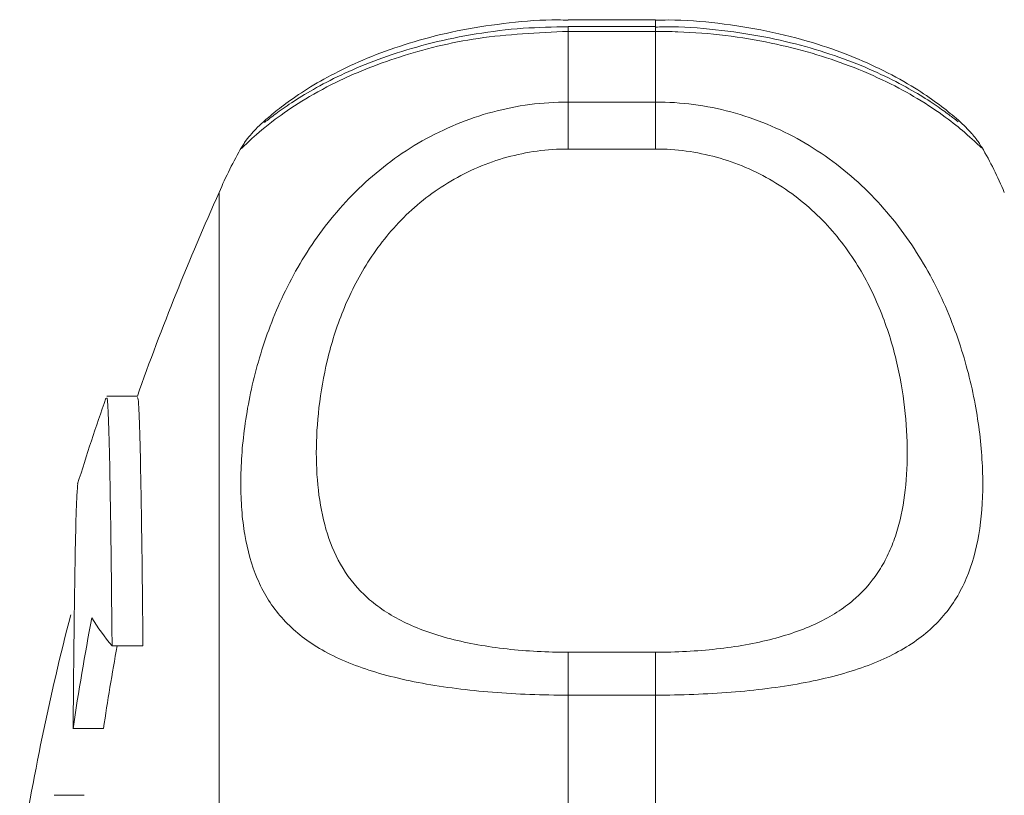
# Model space of a CAD drawing. Header units: millimetres. Extents: x 62 to 845, y 148 to 834.
# Tile 6 of 27: x 63 to 97, y 242 to 269. Entities that reach past the tile are written whole.
import ezdxf

# ---------------------------------------------------------------- set-up
doc = ezdxf.new("R2010")
doc.units = ezdxf.units.MM

msp = doc.modelspace()

# ---------------------------------------------------------------- linework, layer by layer
at = {"color": 7, "linetype": 'Continuous', "lineweight": 15}
for p, q in [((85.318, 268.737), (82.318, 268.737)), ((85.318, 268.504), (82.318, 268.504)), ((82.318, 268.34), (82.318, 265.908)), ((85.318, 268.34), (82.318, 268.34)), ((85.318, 265.908), (85.318, 268.34)), ((82.318, 265.908), (82.318, 264.292)), ((82.318, 265.908), (85.318, 265.908)), ((85.318, 265.908), (85.318, 264.292)), ((71.114, 264.359), (71.118, 264.366)), ((85.318, 264.292), (82.318, 264.292)), ((70.318, 188.801), (70.318, 262.801)), ((67.509, 255.794), (66.449, 255.794)), ((66.634, 247.196), (67.696, 247.196)), ((82.318, 246.978), (82.318, 245.503)), ((82.318, 246.978), (85.318, 246.978)), ((85.318, 246.978), (85.318, 245.503)), ((64.685, 246.158), (64.694, 246.158)), ((82.318, 245.503), (82.318, 239.733)), ((85.318, 245.503), (82.318, 245.503)), ((85.318, 239.733), (85.318, 245.503)), ((65.294, 244.35), (66.34, 244.35)), ((64.639, 242.056), (65.677, 242.056))]:
    msp.add_line(p, q, dxfattribs=at)
at = {"color": 8, "linetype": 'Continuous', "lineweight": 15}
for p, q in [((85.318, 268.737), (85.318, 268.504)), ((82.318, 268.504), (82.318, 268.34)), ((85.318, 268.504), (85.318, 268.34))]:
    msp.add_line(p, q, dxfattribs=at)
at = {"color": 7, "linetype": 'Continuous', "lineweight": 15}
for centre, radius, start, end in [((82.318, 257.801), 13, 149.6534, 157.3801), ((85.318, 257.801), 13, 22.6199, 30.2612), ((152.361, 225.801), 90, 155.72535, 160.53983), ((152.361, 225.801), 91, 160.80617, 162.75899), ((152.361, 225.801), 90, 165.54384, 171.05098), ((144.658, 232.889), 80.187, 169.01947, 171.78318), ((72.957, 252.471), 8.235, 211.5467, 219.8369), ((144.724, 232.894), 79.217, 169.59832, 171.68504)]:
    msp.add_arc(centre, radius, start, end, dxfattribs=at)
for points, knots in [([(82.319, 268.725), (82.203, 268.728), (81.525, 268.751), (80.288, 268.645), (78.67, 268.413), (77.18, 268.05), (75.829, 267.6), (74.649, 267.092), (73.637, 266.55), (72.835, 266.032), (72.209, 265.552), (71.859, 265.249), (71.607, 265.014), (71.422, 264.809), (71.244, 264.605), (71.136, 264.422), (71.107, 264.373)], [0, 0, 0, 0, 0.018036, 0.105541, 0.192389, 0.280679, 0.367212, 0.457701, 0.550776, 0.648707, 0.742202, 0.844362, 0.914205, 0.960402, 0.989403, 1, 1, 1, 1]), ([(96.543, 264.351), (96.508, 264.41), (96.434, 264.532), (96.341, 264.652), (96.266, 264.745), (96.202, 264.819), (96.018, 265.023), (95.663, 265.362), (95.047, 265.853), (94.253, 266.398), (93.247, 266.966), (92.051, 267.504), (90.712, 267.976), (89.186, 268.37), (87.504, 268.631), (86.191, 268.748), (85.468, 268.726), (85.318, 268.722)], [0, 0, 0, 0, 0.0114707, 0.0236504, 0.0361659, 0.0558594, 0.0979206, 0.2260072, 0.3321081, 0.4284377, 0.5328543, 0.6221192, 0.7068636, 0.7988903, 0.8895565, 0.977021, 1, 1, 1, 1]), ([(82.318, 268.498), (81.801, 268.489), (80.724, 268.469), (79.137, 268.268), (77.616, 267.956), (76.23, 267.549), (75.007, 267.079), (73.969, 266.584), (73.106, 266.086), (72.479, 265.666), (72.096, 265.381), (71.889, 265.217), (71.88, 265.209), (71.876, 265.206)], [0, 0, 0, 0, 0.08847, 0.183972, 0.279486, 0.375616, 0.473809, 0.574688, 0.67879, 0.788184, 0.898138, 0.963123, 1, 1, 1, 1]), ([(95.736, 265.228), (95.736, 265.228), (95.736, 265.228), (95.587, 265.343), (95.323, 265.542), (94.785, 265.922), (94.062, 266.366), (93.126, 266.854), (91.985, 267.341), (90.688, 267.774), (89.227, 268.138), (87.621, 268.388), (86.28, 268.51), (85.512, 268.492), (85.318, 268.488)], [0, 0, 0, 0, 0.026284, 0.091816, 0.194631, 0.288825, 0.387108, 0.488561, 0.586351, 0.681065, 0.772388, 0.870598, 0.967334, 1, 1, 1, 1]), ([(82.318, 245.503), (81.433, 245.503), (80.567, 245.535), (79.297, 245.636), (78.878, 245.679), (78.072, 245.781), (77.682, 245.841), (76.929, 245.98), (76.563, 246.06), (75.868, 246.238), (75.54, 246.336), (74.61, 246.662), (74.057, 246.922), (73.121, 247.519), (72.731, 247.857), (72.242, 248.434), (72.095, 248.638), (71.837, 249.064), (71.725, 249.286), (71.43, 249.98), (71.29, 250.483), (71.151, 251.301), (71.117, 251.585), (71.071, 252.175), (71.06, 252.48), (71.06, 253.413), (71.105, 254.063), (71.288, 255.414), (71.427, 256.115), (71.726, 257.2), (71.841, 257.565), (72.1, 258.291), (72.245, 258.653), (72.568, 259.373), (72.747, 259.731), (73.143, 260.44), (73.362, 260.792), (74.069, 261.816), (74.61, 262.455), (75.542, 263.331), (75.875, 263.61), (76.566, 264.122), (76.927, 264.358), (77.679, 264.785), (78.071, 264.977), (78.882, 265.312), (79.295, 265.451), (80.136, 265.677), (80.563, 265.763), (81.433, 265.879), (81.876, 265.908), (82.318, 265.908)], [0, 0, 0, 0, 0.0625, 0.0625, 0.09375, 0.09375, 0.125, 0.125, 0.15625, 0.15625, 0.1875, 0.1875, 0.25, 0.25, 0.3125, 0.3125, 0.34375, 0.34375, 0.375, 0.375, 0.4375, 0.4375, 0.46875, 0.46875, 0.5, 0.5, 0.5625, 0.5625, 0.625, 0.625, 0.65625, 0.65625, 0.6875, 0.6875, 0.71875, 0.71875, 0.75, 0.75, 0.8125, 0.8125, 0.84375, 0.84375, 0.875, 0.875, 0.90625, 0.90625, 0.9375, 0.9375, 0.96875, 0.96875, 1, 1, 1, 1]), ([(85.318, 265.908), (86.204, 265.908), (87.069, 265.793), (88.34, 265.452), (88.759, 265.31), (89.565, 264.977), (89.955, 264.787), (90.708, 264.359), (91.074, 264.12), (91.768, 263.605), (92.096, 263.33), (93.027, 262.455), (93.579, 261.801), (94.515, 260.443), (94.906, 259.736), (95.395, 258.647), (95.541, 258.28), (95.799, 257.554), (95.912, 257.194), (96.207, 256.125), (96.346, 255.426), (96.485, 254.407), (96.52, 254.072), (96.566, 253.413), (96.577, 253.091), (96.576, 252.159), (96.532, 251.578), (96.348, 250.492), (96.209, 249.987), (95.91, 249.282), (95.796, 249.057), (95.537, 248.632), (95.392, 248.431), (95.068, 248.049), (94.889, 247.868), (94.494, 247.527), (94.275, 247.365), (93.568, 246.916), (93.027, 246.661), (92.095, 246.336), (91.762, 246.236), (91.07, 246.059), (90.71, 245.981), (89.958, 245.842), (89.565, 245.781), (88.754, 245.678), (88.341, 245.636), (87.501, 245.57), (87.074, 245.545), (86.204, 245.511), (85.761, 245.503), (85.318, 245.503)], [0, 0, 0, 0, 0.0625, 0.0625, 0.09375, 0.09375, 0.125, 0.125, 0.15625, 0.15625, 0.1875, 0.1875, 0.25, 0.25, 0.3125, 0.3125, 0.34375, 0.34375, 0.375, 0.375, 0.4375, 0.4375, 0.46875, 0.46875, 0.5, 0.5, 0.5625, 0.5625, 0.625, 0.625, 0.65625, 0.65625, 0.6875, 0.6875, 0.71875, 0.71875, 0.75, 0.75, 0.8125, 0.8125, 0.84375, 0.84375, 0.875, 0.875, 0.90625, 0.90625, 0.9375, 0.9375, 0.96875, 0.96875, 1, 1, 1, 1]), ([(82.318, 264.292), (81.96, 264.292), (81.601, 264.267), (80.898, 264.172), (80.553, 264.101), (79.876, 263.914), (79.543, 263.798), (78.892, 263.522), (78.581, 263.364), (77.985, 263.012), (77.701, 262.819), (77.158, 262.398), (76.901, 262.17), (76.188, 261.46), (75.781, 260.945), (75.086, 259.853), (74.806, 259.292), (74.465, 258.448), (74.364, 258.165), (74.185, 257.599), (74.107, 257.315), (73.904, 256.476), (73.811, 255.929), (73.688, 254.864), (73.658, 254.345), (73.658, 253.337), (73.688, 252.847), (73.811, 251.916), (73.905, 251.474), (74.172, 250.634), (74.346, 250.237), (74.805, 249.49), (75.084, 249.151), (75.599, 248.691), (75.786, 248.545), (76.198, 248.271), (76.422, 248.143), (76.899, 247.908), (77.153, 247.8), (77.694, 247.604), (77.983, 247.515), (78.582, 247.36), (78.893, 247.293), (79.538, 247.178), (79.874, 247.129), (80.901, 247.015), (81.601, 246.978), (82.318, 246.978)], [0, 0, 0, 0, 0.03125, 0.03125, 0.0625, 0.0625, 0.09375, 0.09375, 0.125, 0.125, 0.15625, 0.15625, 0.1875, 0.1875, 0.25, 0.25, 0.3125, 0.3125, 0.34375, 0.34375, 0.375, 0.375, 0.4375, 0.4375, 0.5, 0.5, 0.5625, 0.5625, 0.625, 0.625, 0.6875, 0.6875, 0.75, 0.75, 0.78125, 0.78125, 0.8125, 0.8125, 0.84375, 0.84375, 0.875, 0.875, 0.90625, 0.90625, 0.9375, 0.9375, 1, 1, 1, 1]), ([(85.318, 246.978), (85.677, 246.978), (86.036, 246.987), (86.738, 247.025), (87.083, 247.054), (87.761, 247.129), (88.094, 247.177), (88.745, 247.293), (89.056, 247.36), (89.652, 247.515), (89.936, 247.602), (90.479, 247.798), (90.736, 247.907), (91.449, 248.258), (91.855, 248.528), (92.551, 249.148), (92.831, 249.489), (93.172, 250.043), (93.273, 250.235), (93.452, 250.633), (93.53, 250.84), (93.733, 251.475), (93.826, 251.918), (93.949, 252.845), (93.978, 253.329), (93.979, 254.336), (93.949, 254.863), (93.826, 255.932), (93.732, 256.478), (93.465, 257.587), (93.291, 258.151), (92.832, 259.29), (92.552, 259.85), (92.038, 260.659), (91.85, 260.924), (91.439, 261.441), (91.215, 261.693), (90.738, 262.168), (90.484, 262.393), (89.942, 262.814), (89.653, 263.012), (89.054, 263.365), (88.744, 263.522), (88.099, 263.796), (87.762, 263.914), (86.736, 264.196), (86.036, 264.292), (85.318, 264.292)], [0, 0, 0, 0, 0.03125, 0.03125, 0.0625, 0.0625, 0.09375, 0.09375, 0.125, 0.125, 0.15625, 0.15625, 0.1875, 0.1875, 0.25, 0.25, 0.3125, 0.3125, 0.34375, 0.34375, 0.375, 0.375, 0.4375, 0.4375, 0.5, 0.5, 0.5625, 0.5625, 0.625, 0.625, 0.6875, 0.6875, 0.75, 0.75, 0.78125, 0.78125, 0.8125, 0.8125, 0.84375, 0.84375, 0.875, 0.875, 0.90625, 0.90625, 0.9375, 0.9375, 1, 1, 1, 1]), ([(66.634, 247.196), (66.623, 248.304), (66.6, 250.551), (66.562, 253.054), (66.52, 254.82), (66.48, 255.76), (66.454, 255.724), (66.443, 255.709)], [0, 0, 0, 0, 0.20748, 0.420977, 0.628462, 0.841965, 1, 1, 1, 1]), ([(67.509, 255.74), (67.522, 255.704), (67.549, 255.625), (67.591, 254.484), (67.632, 252.531), (67.668, 250.062), (67.687, 248.053), (67.696, 247.196)], [0, 0, 0, 0, 0.181387, 0.401724, 0.615853, 0.836192, 1, 1, 1, 1]), ([(65.458, 252.77), (65.446, 252.681), (65.42, 252.491), (65.383, 251.272), (65.347, 249.341), (65.318, 246.992), (65.301, 245.131), (65.294, 244.35)], [0, 0, 0, 0, 0.1954, 0.413129, 0.624722, 0.842452, 1, 1, 1, 1])]:
    msp.add_open_spline(points, degree=3, knots=knots, dxfattribs=at)
at = {"color": 8, "linetype": 'Continuous', "lineweight": 15}
for points, knots in [([(82.318, 268.34), (81.271, 268.291), (79.201, 268.195), (76.441, 267.496), (74.453, 266.683), (73.099, 265.922), (72.077, 265.21), (71.37, 264.596), (71.036, 264.259), (71.096, 264.336), (71.114, 264.359)], [0, 0, 0, 0, 0.147021, 0.290572, 0.432079, 0.533147, 0.637234, 0.782196, 0.932909, 1, 1, 1, 1]), ([(96.537, 264.344), (96.54, 264.335), (96.546, 264.312), (96.096, 264.756), (95.331, 265.376), (94.163, 266.169), (92.236, 267.145), (89.34, 268.011), (86.936, 268.32), (85.576, 268.337), (85.318, 268.34)], [0, 0, 0, 0, 0.115952, 0.273342, 0.376408, 0.481912, 0.657537, 0.80806, 0.963713, 1, 1, 1, 1])]:
    msp.add_open_spline(points, degree=3, knots=knots, dxfattribs=at)

doc.saveas('drawing.dxf')
